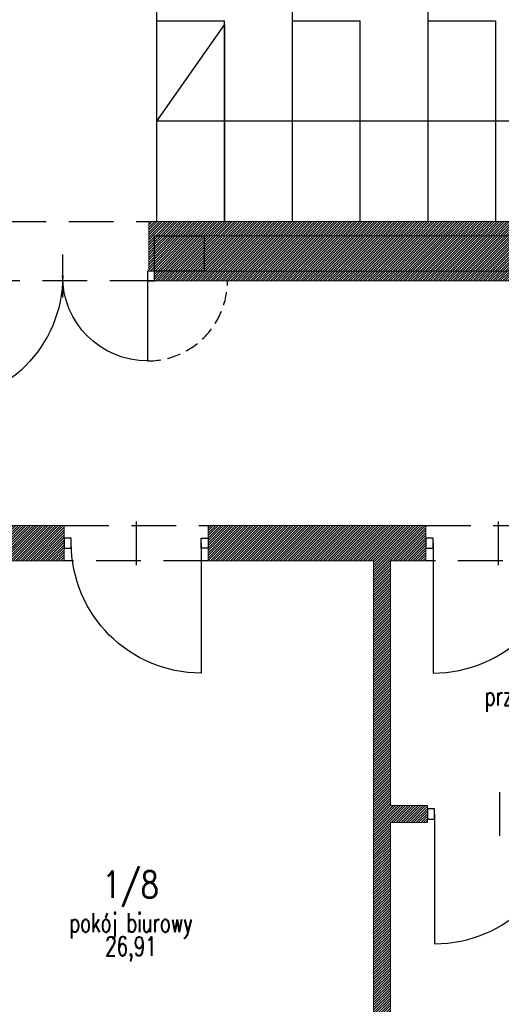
# Model space of a CAD drawing. Header units: inches. Extents: x 27484 to 71626, y -45113 to 39.
# Tile 52 of 256: x 34742 to 35083, y -34597 to -33900. Entities that reach past the tile are written whole.
import ezdxf
from ezdxf.enums import TextEntityAlignment as Align

# ---------------------------------------------------------------- set-up
doc = ezdxf.new("R2010")
doc.units = ezdxf.units.IN
doc.header["$LTSCALE"] = 50
doc.header["$MEASUREMENT"] = 0
doc.linetypes.add('DASHED2', pattern=[9.525, 6.35, -3.175])
for name, color, linetype, lineweight in [('A-PRZERYW', 7, 'DASHED2', 18), ('A-SCIANY', 5, 'Continuous', 18), ('A-WID', 1, 'Continuous', 9), ('A-ść. istn.', 8, 'Continuous', 0), ('mat', 7, 'Continuous', 9), ('R-MET-DRZ', 7, 'Continuous', 15)]:
    doc.layers.add(name, color=color, linetype=linetype, lineweight=lineweight)
for name, color, linetype in [('A-rdzenie zelbetowe', 6, 'Continuous'), ('R-MET-POM-OPIS', 7, 'Continuous'), ('R-MET-POM-OPIS-NR', 2, 'Continuous'), ('R-MET-POM-OPIS-POM', 7, 'Continuous'), ('S-DRZ-', 7, 'Continuous'), ('S-DRZ-O', 7, 'Continuous'), ('S-DRZ-SKRZYD', 5, 'Continuous'), ('S-DRZ-WEGAR', 7, 'Continuous')]:
    doc.layers.add(name, color=color, linetype=linetype)
doc.styles.add('MET_POM', font='simplex.shx')
pattern_1 = [(45, (31560.1443, -34930.5661), (-0.88388348, 0.88388348), [])]

# ---------------------------------------------------------------- blocks, each defined once
blk = doc.blocks.new('D90-L-DL')
at = {"layer": 'S-DRZ-'}
blk.add_arc((-45, 0), 90, 270, 0, dxfattribs=at)
at = {"layer": 'S-DRZ-O'}
blk.add_line((0, 15.12), (0, -15.12), dxfattribs=at)
at = {"layer": 'S-DRZ-SKRZYD'}
blk.add_line((-45, 0), (-45, -90), dxfattribs=at)
at = {"layer": 'S-DRZ-WEGAR'}
for points in [[(-50, -3.5), (-45, -3.5), (-45, 3.5), (-50, 3.5)], [(45, 3.5), (50, 3.5), (50, -3.5), (45, -3.5)]]:
    blk.add_lwpolyline(points, close=True, dxfattribs=at)
blk = doc.blocks.new('A$C788011A3')
at = {"layer": 'S-DRZ-'}
for centre, radius, start, end in [((5, 15.12), 90, 360, 90), ((155, 15.12), 60.07, 90, 180)]:
    blk.add_arc(centre, radius, start, end, dxfattribs=at)
at = {"layer": 'S-DRZ-O'}
blk.add_line((94.93, 0), (94.93, 30.24), dxfattribs=at)
at = {"layer": 'S-DRZ-SKRZYD'}
for p, q in [((5, 15.12), (5, 105.12)), ((155, 15.12), (155, 75.19))]:
    blk.add_line(p, q, dxfattribs=at)
at = {"layer": 'S-DRZ-WEGAR'}
for points in [[(0, 18.62), (5, 18.62), (5, 11.62), (0, 11.62)], [(155, 18.62), (160, 18.62), (160, 11.62), (155, 11.62)]]:
    blk.add_lwpolyline(points, close=True, dxfattribs=at)
blk = doc.blocks.new('MPOM0239')
at = {"layer": 'R-MET-POM-OPIS', "style": 'MET_POM', "width": 0.7}
for tag, p in [('POS', (0, -0.225)), ('ARE', (0, -0.49))]:
    blk.add_attdef(tag, text='', height=0.2, dxfattribs=at).set_placement(p, align=Align.CENTER)
at = {"layer": 'R-MET-POM-OPIS', "style": 'MET_POM', "width": 0.7, "flags": 1}
blk.add_attdef('UNI', (0.246, -0.49), '', height=0.2, dxfattribs=at)
at = {"layer": 'R-MET-POM-OPIS-NR', "style": 'MET_POM', "width": 0.8}
blk.add_attdef('NR', text='', height=0.2, dxfattribs=at).set_placement((-0.003, 0.269), align=Align.CENTER)
at = {"layer": 'R-MET-POM-OPIS-POM', "style": 'MET_POM', "width": 0.7}
blk.add_attdef('POM', text='', height=0.2, dxfattribs=at).set_placement((0, 0.022), align=Align.CENTER)

msp = doc.modelspace()

# ---------------------------------------------------------------- hatches: boundary and pattern name
at = {"layer": 'A-ść. istn.', "ltscale": 0.1}
h = msp.add_hatch(dxfattribs=at)
h.set_pattern_fill('ANSI31', color=256, scale=10)
h.set_pattern_definition(pattern_1)
h.paths.add_polyline_path([(34897.23633, -34043.06607), (34833.48246, -34043.06607), (34833.48246, -34065.56607), (34837.48246, -34065.56607), (34837.48246, -34053.06607), (34872.48246, -34053.06607), (34897.23633, -34053.06607)])
h.paths.add_polyline_path([(34837.48246, -34065.56607), (34833.48246, -34065.56607), (34833.48246, -34078.06607), (34837.48246, -34078.06607)])
h.paths.add_polyline_path([(34897.23633, -34065.56607), (34872.48246, -34065.56607), (34872.48246, -34078.06607), (34897.23633, -34078.06607)])
h.paths.add_polyline_path([(34897.23633, -34053.06607), (34872.48246, -34053.06607), (34872.48246, -34065.56607), (34897.23633, -34065.56607)])
h = msp.add_hatch(dxfattribs=at)
h.set_pattern_fill('ANSI31', color=256, scale=10)
h.set_pattern_definition(pattern_1)
h.paths.add_polyline_path([(35482.48246, -34053.06607), (35344.48246, -34053.06607), (35344.48246, -34065.56607), (35482.48246, -34065.56607)])
h.paths.add_polyline_path([(35482.48246, -34065.56607), (35344.48246, -34065.56607), (35344.48246, -34078.06607), (35482.48246, -34078.06607)])
h.paths.add_polyline_path([(35509.98246, -34043.06607), (34897.23633, -34043.06607), (34897.23633, -34053.06607), (35509.98246, -34053.06607)])
h.paths.add_polyline_path([(35521.48246, -34043.06607), (35509.98246, -34043.06607), (35509.98246, -34053.06607), (35517.48246, -34053.06607), (35517.48246, -34065.56607), (35521.48246, -34065.56607)])
h = msp.add_hatch(dxfattribs=at)
h.set_pattern_fill('ANSI31', color=256, scale=10)
h.set_pattern_definition(pattern_1)
h.paths.add_polyline_path([(34417.48246, -34053.06607), (34452.48246, -34053.06607), (34452.48246, -34078.06607), (34417.48246, -34078.06607)])
h.paths.add_polyline_path([(34837.48246, -34053.06607), (34872.48246, -34053.06607), (34872.48246, -34078.06607), (34837.48246, -34078.06607)])
h.paths.add_polyline_path([(35257.48246, -34053.06607), (35292.48246, -34053.06607), (35292.48246, -34078.06607), (35257.48246, -34078.06607)])
h.paths.add_polyline_path([(35482.48246, -34053.06607), (35517.48246, -34053.06607), (35517.48246, -34078.06607), (35482.48246, -34078.06607)])
h.paths.add_polyline_path([(35677.48246, -34053.06607), (35712.48246, -34053.06607), (35712.48246, -34078.06607), (35677.48246, -34078.06607)])
h = msp.add_hatch(dxfattribs=at)
h.set_pattern_fill('ANSI31', color=256, scale=10)
h.set_pattern_definition(pattern_1)
h.paths.add_polyline_path([(35257.48246, -34053.06607), (34897.23633, -34053.06607), (34897.23633, -34065.56607), (35257.48246, -34065.56607)])
h.paths.add_polyline_path([(35257.48246, -34065.56607), (34897.23633, -34065.56607), (34897.23633, -34078.06607), (35257.48246, -34078.06607)])
h = msp.add_hatch(dxfattribs=at)
h.set_pattern_fill('ANSI31', color=256, scale=10)
h.set_pattern_definition(pattern_1)
h.paths.add_polyline_path([(35411.15884, -34085.06607), (35411.15884, -34078.06607), (34837.48246, -34078.06607), (34837.48246, -34085.06607)])
h.paths.add_polyline_path([(35411.15884, -34078.06607), (35411.15884, -34085.06607), (35509.98246, -34085.06607), (35509.98246, -34078.06607), (35482.48246, -34078.06607)])
h.paths.add_polyline_path([(35517.48246, -34085.06607), (35517.48246, -34078.06607), (35509.98246, -34078.06607), (35509.98246, -34085.06607)])
h = msp.add_hatch(dxfattribs=at)
h.set_pattern_fill('ANSI31', color=256, scale=10)
h.set_pattern_definition(pattern_1)
h.paths.add_polyline_path([(35029.48246, -34258.06607), (34875.48246, -34258.06607), (34875.48246, -34270.56607), (35029.48246, -34270.56607), (35029.48246, -34266.99607)])
h.paths.add_polyline_path([(34773.48246, -34266.99607), (34773.48246, -34258.06607), (34554.98246, -34258.06607), (34554.98246, -34270.56607), (34773.48246, -34270.56607)])
h.paths.add_polyline_path([(34773.48246, -34270.56607), (34554.98246, -34270.56607), (34554.98246, -34310.06607), (34567.48246, -34310.06607), (34567.48246, -34283.06607), (34773.48246, -34283.06607)])
h.paths.add_polyline_path([(34554.98246, -34270.56607), (34149.48246, -34270.56607), (34149.48246, -34284.06607), (34077.48246, -34284.06607), (34077.48246, -34283.06607), (34077.48246, -34270.56607), (34014.98246, -34270.56607), (34014.98246, -34283.06607), (34065.48246, -34283.06607), (34065.48246, -34296.06607), (34065.48246, -34470.06607), (34077.48246, -34470.06607), (34077.48246, -34296.06607), (34161.48246, -34296.06607), (34161.48246, -34283.06607), (34542.48246, -34283.06607), (34542.48246, -34310.06607), (34554.98246, -34310.06607)])
h.paths.add_polyline_path([(34554.98246, -34258.06607), (34149.48246, -34258.06607), (34149.48246, -34270.56607), (34554.98246, -34270.56607)])
h = msp.add_hatch(dxfattribs=at)
h.set_pattern_fill('ANSI31', color=256, scale=10)
h.set_pattern_definition(pattern_1)
h.paths.add_polyline_path([(35004.48246, -34468.06607), (35030.48246, -34468.06607), (35030.48246, -34456.06607), (35004.48246, -34456.06607), (35004.48246, -34283.06607), (35029.48246, -34283.06607), (35029.48246, -34270.56607), (34875.48246, -34270.56607), (34875.48246, -34283.06607), (34992.48246, -34283.06607), (34992.48246, -34918.06607), (34972.48513, -34918.06607), (34972.48513, -34930.56607), (35030.48246, -34930.56607), (35030.48246, -34918.06607), (35004.48246, -34918.06607)])

# ---------------------------------------------------------------- linework, layer by layer
at = {"layer": 'A-PRZERYW', "lineweight": -3, "ltscale": 0.1}
for p, q in [((34681.48246, -34043.06607), (34833.48246, -34043.06607)), ((34837.48246, -34085.06607), (34677.48246, -34085.06607)), ((34773.48246, -34258.06607), (34875.48246, -34258.06607)), ((35029.48246, -34258.06607), (35131.48246, -34258.06607)), ((34875.48246, -34283.06607), (34773.48246, -34283.06607)), ((35131.48246, -34283.06607), (35029.48246, -34283.06607))]:
    msp.add_line(p, q, dxfattribs=at)
at = {"layer": 'A-PRZERYW', "lineweight": -3, "ltscale": 0.03}
msp.add_arc((34832.48246, -34085.06607), 56.56808, 270, 0.00000005, dxfattribs=at)
at = {"layer": 'A-rdzenie zelbetowe', "ltscale": 0.1}
msp.add_lwpolyline([(34837.48246, -34053.06607), (34872.48246, -34053.06607), (34872.48246, -34078.06607), (34837.48246, -34078.06607)], close=True, dxfattribs=at)
at = {"layer": 'A-SCIANY', "ltscale": 3}
for p, q in [((34833.48246, -34043.06607), (35521.48246, -34043.06607)), ((34833.48246, -34043.06607), (34833.48246, -34078.06607)), ((34837.48246, -34085.06607), (35517.48246, -34085.06607)), ((34773.48246, -34258.06607), (34773.48246, -34283.06607)), ((34875.48246, -34258.06607), (34875.48246, -34283.06607)), ((35029.48246, -34258.06607), (35029.48246, -34283.06607)), ((34567.48246, -34283.06607), (34773.48246, -34283.06607)), ((34865.65938, -34283.06607), (34875.48246, -34283.06607)), ((34875.48246, -34283.06607), (34992.48246, -34283.06607)), ((34992.48246, -34283.06607), (34992.48246, -34918.06607)), ((35004.48246, -34283.06607), (35029.48246, -34283.06607)), ((35004.48246, -34283.06607), (35004.48246, -34456.06607)), ((35004.48246, -34456.06607), (35030.48246, -34456.06607)), ((35030.48246, -34468.06607), (35030.48246, -34456.06607)), ((35004.48246, -34468.06607), (35030.48246, -34468.06607)), ((35004.48246, -34468.06607), (35004.48246, -34918.06607))]:
    msp.add_line(p, q, dxfattribs=at)
for points in [[(34149.48246, -34258.06607), (34773.48246, -34258.06607)], [(34875.48246, -34258.06607), (35029.48246, -34258.06607)]]:
    msp.add_lwpolyline(points, dxfattribs=at)
at = {"layer": 'A-WID', "lineweight": -2}
for p, q in [((34838.98277, -34043.06607), (34838.98277, -32581.06607)), ((34838.98277, -34043.06607), (34838.98277, -32581.06607)), ((34934.98277, -34043.06607), (34934.98277, -32581.06607)), ((35030.98277, -34043.06607), (35030.98277, -32581.06607)), ((34838.98277, -33972.06607), (34886.98277, -33904.06607)), ((34886.98277, -34043.06607), (34886.98277, -33901.06607)), ((34886.98277, -33904.06607), (34886.98277, -34043.06607)), ((34982.98277, -34043.06607), (34982.98277, -33901.06607)), ((35078.98277, -34043.06607), (35078.98277, -33901.06607)), ((35270.98277, -33972.06607), (34838.98277, -33972.06607))]:
    msp.add_line(p, q, dxfattribs=at)
for points in [[(34838.98277, -33901.06607), (34886.98277, -33901.06607)], [(34934.98277, -33901.06607), (34982.98277, -33901.06607)], [(35030.98277, -33901.06607), (35078.98277, -33901.06607)]]:
    msp.add_lwpolyline(points, dxfattribs=at)
at = {"layer": 'mat'}
for p, q in [((34837.48246, -34053.06607), (35517.48246, -34053.06607)), ((34837.48246, -34078.06607), (35517.48246, -34078.06607))]:
    msp.add_line(p, q, dxfattribs=at)

# ---------------------------------------------------------------- block references
at = {"layer": 'R-MET-DRZ', "xscale": -1, "rotation": 180}
msp.add_blockref('A$C788011A3', (34677.48259, -34066.44732), dxfattribs=at)
at = {"layer": 'R-MET-DRZ', "extrusion": (0, 0, -1), "zscale": -1.019999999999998}
for p, xscale, yscale in [((-34824.48246, -34270.56607), 1.020000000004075, 1.019999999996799), ((-35080.48246, -34270.56607), -1.020000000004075, 1.019999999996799), ((-35081.48246, -34462.06607), -1.020000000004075, 1.019999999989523)]:
    msp.add_blockref('D90-L-DL', p, dxfattribs=dict(at, xscale=xscale, yscale=yscale))
at = {"layer": 'R-MET-POM-OPIS'}
ref = msp.add_blockref('MPOM0239', (35108.1416, -34386.8774), dxfattribs=dict(at, xscale=67.20000000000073, yscale=67.20000000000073, zscale=67.20000000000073))
ref.add_attrib('NR', '1/9', dxfattribs={"layer": 'R-MET-POM-OPIS-NR', "height": 18.816, "style": 'MET_POM', "width": 0.8}).set_placement((35107.95126, -34361.08115), align=Align.CENTER)
ref.add_attrib('ARE', '3,61', dxfattribs={"height": 13.44, "style": 'MET_POM', "width": 0.7}).set_placement((35108.1416, -34401.99563), align=Align.CENTER)
ref.add_attrib('POM', 'przedsionek', dxfattribs={"layer": 'R-MET-POM-OPIS-POM', "height": 13.44, "style": 'MET_POM', "width": 0.7}).set_placement((35108.1416, -34385.37735), align=Align.CENTER)
ref = msp.add_blockref('MPOM0239', (34820.73476, -34547.16286), dxfattribs=dict(at, xscale=67.20000000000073, yscale=67.20000000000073, zscale=67.20000000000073))
ref.add_attrib('NR', '1/8', dxfattribs={"layer": 'R-MET-POM-OPIS-NR', "height": 18.816, "style": 'MET_POM', "width": 0.8}).set_placement((34820.54441, -34521.36661), align=Align.CENTER)
ref.add_attrib('ARE', '26,91', dxfattribs={"height": 13.44, "style": 'MET_POM', "width": 0.7}).set_placement((34820.73476, -34562.28109), align=Align.CENTER)
ref.add_attrib('POM', 'pokój biurowy', dxfattribs={"layer": 'R-MET-POM-OPIS-POM', "height": 13.44, "style": 'MET_POM', "width": 0.7}).set_placement((34820.73476, -34545.66281), align=Align.CENTER)

doc.saveas('drawing.dxf')
